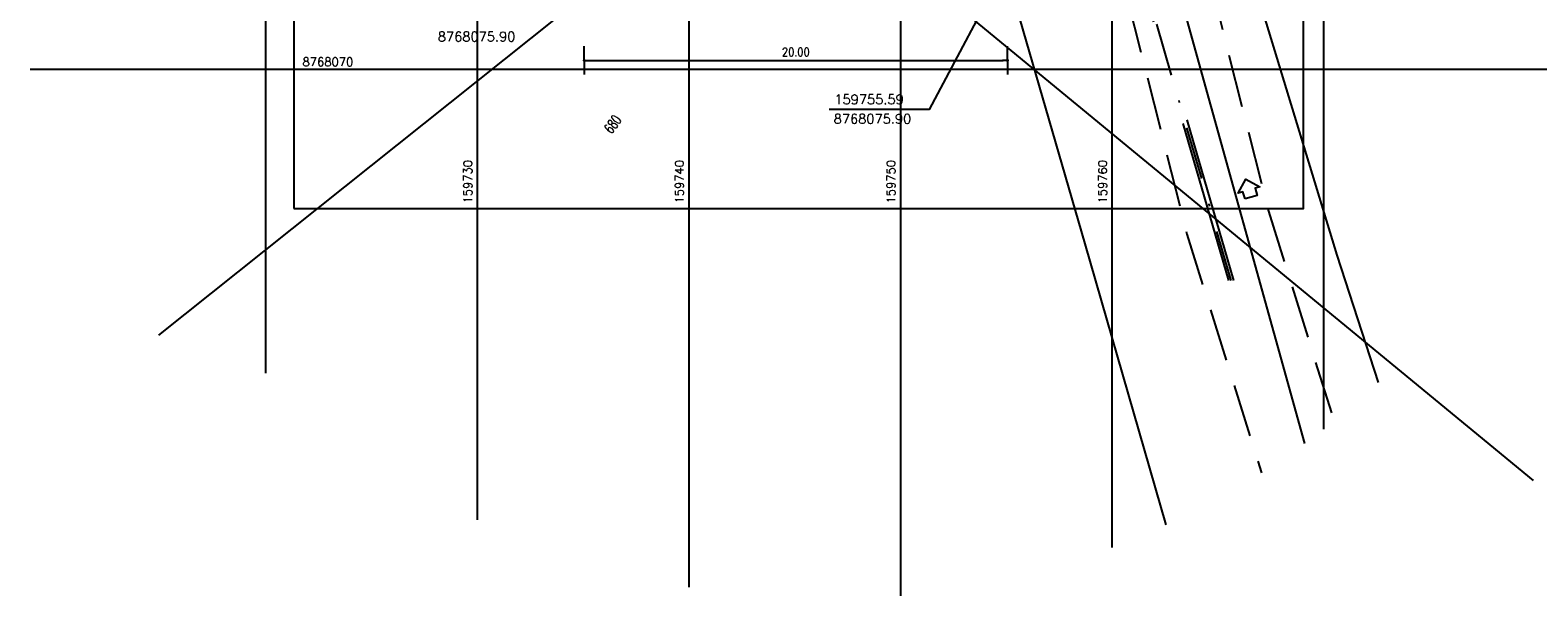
# Model space of a CAD drawing. Header units: millimetres. Extents: x 196436 to 199900, y 8705373 to 8708636.
# Tile 28 of 92: x 197713 to 197784, y 8707011 to 8707037. Entities that reach past the tile are written whole.
import ezdxf
from ezdxf.enums import TextEntityAlignment as Align

# ---------------------------------------------------------------- set-up
doc = ezdxf.new("R2010")
doc.units = ezdxf.units.MM
doc.header["$LTSCALE"] = 5
for name, pattern in [('DASHDOT', [1, 0.5, -0.25, 0, -0.25]), ('DASHED', [0.75, 0.5, -0.25]), ('HIDDEN', [0.375, 0.25, -0.125])]:
    doc.linetypes.add(name, pattern=pattern)
for name, color, linetype in [('BAR-EIXOS', 7, 'DASHDOT'), ('BAR-PECAS', 2, 'Continuous'), ('CERCA', 3, 'CERCA_LINE'), ('DIM', 7, 'Continuous'), ('ESTRADA_BARRO', 9, 'DASHED'), ('MALHA', 9, 'Continuous'), ('REDE-SANITÁRIO', 6, 'Continuous'), ('TEXTO', 2, 'Continuous'), ('TXT_COORD', 3, 'Continuous')]:
    doc.layers.add(name, color=color, linetype=linetype)
doc.styles.add('GEOSIS', font='ROMANS.SHX')
doc.styles.add('ROMAMS', font='ROMANS.shx', dxfattribs={"height": 1.2})
doc.styles.add('ROMANS', font='romans.shx', dxfattribs={"width": 0.85})
doc.linetypes.add('CERCA_LINE', pattern='A,0.5,-0.2,["X",Standard,S=0.1,R=0,X=-0.1,Y=-0.05],-0.25', length=0.95)
doc.dimstyles.new('COTA-200-EXTERNA', dxfattribs={"dimtxt": 0.4, "dimasz": 0.2, "dimexe": 0, "dimexo": 0, "dimgap": 0.2, "dimtad": 1, "dimzin": 4, "dimdsep": 46, "dimtxsty": 'ROMANS', "dimblk1": 'DOT1', "dimblk2": 'DOT1', "dimsah": 1, "dimcen": 0.2, "dimse1": 1, "dimse2": 1, "dimclrd": 256, "dimclre": 256, "dimclrt": 2, "dimadec": 0, "dimazin": 0, "dimtfac": 1, "dimtix": 1, "dimtmove": 2, "dimatfit": 3, "dimldrblk": 'DOT1', "dimfxl": 0, "dimtvp": 0.025, "dimtolj": 1, "dimtzin": 4, "dimarcsym": 0})

# ---------------------------------------------------------------- blocks, each defined once
blk = doc.blocks.new('DOT1')
at = {"linetype": 'ByBlock'}
blk.add_line((0, 0), (-1.2, 0), dxfattribs=at)
for q in [(0, 3.36), (0, -3.36)]:
    blk.add_line((0, 0), q)
at = {"color": 0, "linetype": 'ByBlock', "const_width": 0.36}
blk.add_lwpolyline([(-0.18, 0, 1), (0.18, 0, 1)], format="xyb", close=True, dxfattribs=at)
blk = doc.blocks.new('*D49')
at = {"layer": 'Defpoints', "color": 0}
for p in [(197739.246, 8707040.524), (197759.246, 8707040.524), (197759.246, 8707035.856)]:
    blk.add_point(p, dxfattribs=at)
at = {"layer": 'DIM', "lineweight": -2}
blk.add_line((197739.446, 8707035.856), (197759.046, 8707035.856), dxfattribs=at)
at = {"layer": 'DIM', "lineweight": -2, "xscale": 0.2, "yscale": 0.2, "zscale": 0.2, "rotation": 180}
blk.add_blockref('DOT1', (197739.246, 8707035.856), dxfattribs=at)
at = {"layer": 'DIM', "lineweight": -2, "xscale": 0.2, "yscale": 0.2, "zscale": 0.2}
blk.add_blockref('DOT1', (197759.246, 8707035.856), dxfattribs=at)
at = {"layer": 'DIM', "color": 2, "insert": (197749.246, 8707036.256), "char_height": 0.4, "attachment_point": 5, "style": 'ROMANS'}
blk.add_mtext('\\A1;20.00', dxfattribs=at)

msp = doc.modelspace()

# ---------------------------------------------------------------- linework, layer by layer
at = {"color": 2}
msp.add_lwpolyline([(197725.524, 8707028.849), (197773.245, 8707028.849), (197773.245, 8707069.748), (197725.524, 8707069.748)], close=True, dxfattribs=at)
at = {"layer": 'BAR-EIXOS'}
msp.add_line((197763.456, 8707047.363, -705.681), (197769.81, 8707025.441, -705.681), dxfattribs=at)
at = {"layer": 'BAR-PECAS', "color": 3, "linetype": 'HIDDEN', "ltscale": 8}
for p, q in [((197763.364, 8707047.279, -705.681), (197769.694, 8707025.441, -705.681)), ((197763.546, 8707047.449, -705.681), (197769.925, 8707025.441, -705.681))]:
    msp.add_line(p, q, dxfattribs=at)
at = {"layer": 'CERCA', "ltscale": 20}
msp.add_lwpolyline([(197776.778, 8707020.615), (197774.833, 8707026.651), (197756.631, 8707086.453)], dxfattribs=at)
at = {"layer": 'CERCA', "color": 2, "ltscale": 20}
msp.add_lwpolyline([(197766.754, 8707013.893), (197762.92, 8707027.183), (197759.062, 8707040.524)], dxfattribs=at)
at = {"layer": 'DIM', "color": 1}
for p, q in [((197719.144, 8707022.867), (197779.4, 8707071.039)), ((197718.833, 8707069.786), (197784.096, 8707015.985))]:
    msp.add_line(p, q, dxfattribs=at)
at = {"layer": 'ESTRADA_BARRO'}
for p, q in [((197761.455, 8707068.825, -48.907), (197771.579, 8707028.726, -48.907)), ((197771.579, 8707028.726, -48.907), (197774.677, 8707018.799, -48.907))]:
    msp.add_line(p, q, dxfattribs=at)
at = {"layer": 'ESTRADA_BARRO', "elevation": -48.907}
msp.add_lwpolyline([(197751.815, 8707086.897), (197757.6, 8707067.756), (197767.728, 8707027.64), (197771.252, 8707016.347)], dxfattribs=at)
at = {"layer": 'MALHA'}
for p, q in [((197744.186, 8707086.351), (197744.186, 8707010.933)), ((197754.186, 8707086.755), (197754.186, 8707010.529)), ((197764.186, 8707084.465), (197764.186, 8707012.82)), ((197734.186, 8707083.157), (197734.186, 8707014.127)), ((197774.186, 8707078.873), (197774.186, 8707018.411)), ((197724.186, 8707076.222), (197724.186, 8707021.062)), ((197713.057, 8707035.441), (197788.38, 8707035.441))]:
    msp.add_line(p, q, dxfattribs=at)
at = {"layer": 'REDE-SANITÁRIO', "linetype": 'HIDDEN', "ltscale": 44}
msp.add_line((197773.295, 8707017.741, -24.815), (197764.217, 8707050.469, -25.57), dxfattribs=at)
at = {"layer": 'TEXTO', "color": 3}
msp.add_lwpolyline([(197759.246, 8707040.524), (197755.543, 8707033.542), (197750.824, 8707033.542)], dxfattribs=at)
at = {"layer": 'TEXTO'}
msp.add_lwpolyline([(197770.475, 8707029.307), (197770.378, 8707029.643), (197770.157, 8707029.579), (197770.518, 8707030.236), (197771.175, 8707029.875), (197770.954, 8707029.811), (197771.052, 8707029.474), (197770.475, 8707029.307)], dxfattribs=at)

# ---------------------------------------------------------------- texts
at = {"layer": 'TEXTO', "style": 'ROMAMS'}
for s, p in [('8768075.90', (197732.325, 8707036.756)), ('159755.59', (197751.066, 8707033.789)), ('8768075.90', (197751.036, 8707032.869))]:
    msp.add_text(s, height=0.45, dxfattribs=at).set_placement(p)
at = {"layer": 'TEXTO', "style": 'GEOSIS', "width": 0.65}
msp.add_text('680', height=0.5, rotation=54.15217, dxfattribs=at).set_placement((197740.912, 8707032.604, -25.681), align=Align.BOTTOM_CENTER)
at = {"layer": 'TXT_COORD', "style": 'ROMAMS'}
msp.add_text('8768070', height=0.4, dxfattribs=at).set_placement((197728.33, 8707035.468), align=Align.BOTTOM_RIGHT)
for s, p in [('159730', (197734.063, 8707031.147)), ('159740', (197744.063, 8707031.147)), ('159750', (197754.063, 8707031.147)), ('159760', (197764.063, 8707031.147))]:
    msp.add_text(s, height=0.4, rotation=90, dxfattribs=at).set_placement(p, align=Align.BOTTOM_RIGHT)

# ---------------------------------------------------------------- dimensions: what is measured, and where the dimension line sits
at = {"layer": 'DIM'}
dim = msp.add_linear_dim(base=(197759.246, 8707035.856), p1=(197739.246, 8707040.524), p2=(197759.246, 8707040.524), dimstyle='COTA-200-EXTERNA', dxfattribs=at)
dim.commit()
dim.dimension.update_dxf_attribs({"geometry": '*D49', "text_midpoint": (197749.246, 8707036.256)})

doc.saveas('drawing.dxf')
